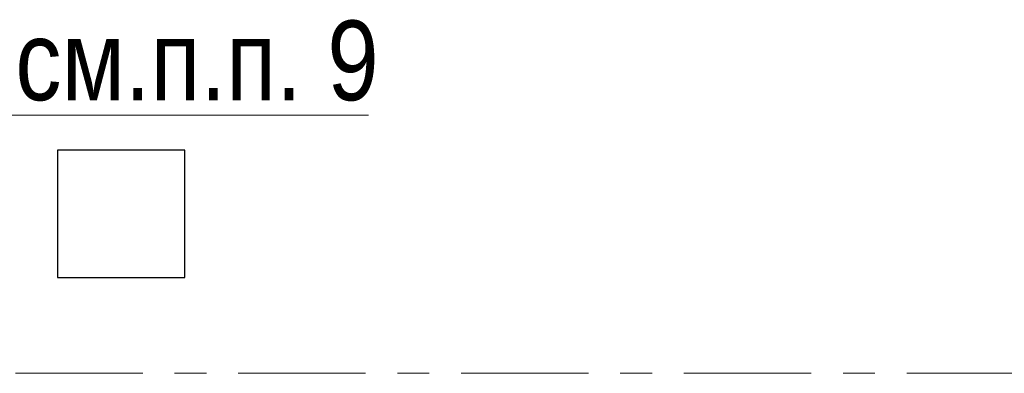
# Model space of a CAD drawing. Header units: metres. Extents: x -38 to 90, y -15 to 21.
# Tile 19 of 127: x 13.48 to 16.58, y 9 to 10.11. Entities that reach past the tile are written whole.
import ezdxf

# ---------------------------------------------------------------- set-up
doc = ezdxf.new("R2010")
doc.units = ezdxf.units.M
doc.linetypes.add('______11', pattern=[0.5, 0.4, -0.05, 0, -0.05])
doc.linetypes.add('______5', pattern=[1.1, 0.8, -0.1, 0.1, -0.1])
for name, color, linetype, lineweight in [('XR$2$Осевая линия (1)', 7, '______5', 13), ('XR$3$Общий слой (1)_1', 7, 'Continuous', 13), ('XR$3$Перекрытие (1)', 7, 'Continuous', 35), ('XR$3$Фундамент (1)_1', 7, 'Continuous', 35)]:
    doc.layers.add(name, color=color, linetype=linetype, lineweight=lineweight)
doc.styles.add('ARIAL', font='arial.ttf')

msp = doc.modelspace()

# ---------------------------------------------------------------- linework, layer by layer
at = {"layer": 'XR$2$Осевая линия (1)', "color": 253, "linetype": '______11', "lineweight": 13, "true_color": 0xa0a0a0, "transparency": 33554687}
msp.add_line((-2.63, 9), (62.6, 9), dxfattribs=at)
at = {"layer": 'XR$3$Общий слой (1)_1', "color": 7, "linetype": 'Continuous', "lineweight": 13, "transparency": 33554687}
msp.add_lwpolyline([(13.2602, 9.6406), (13.4388, 9.8099), (14.5788, 9.8099)], dxfattribs=at)
at = {"layer": 'XR$3$Перекрытие (1)', "color": 7, "linetype": 'Continuous', "lineweight": 25, "transparency": 33554687}
for p, q in [((13.6026, 9.7002), (13.6026, 9.3002)), ((14.0026, 9.7002), (13.6026, 9.7002)), ((14.0026, 9.3002), (14.0026, 9.7002)), ((13.6026, 9.3002), (14.0026, 9.3002))]:
    msp.add_line(p, q, dxfattribs=at)

# ---------------------------------------------------------------- texts
at = {"layer": 'XR$3$Фундамент (1)_1', "color": 7, "linetype": 'Continuous', "lineweight": 13, "transparency": 33554687, "insert": (13.4699, 9.9799), "char_height": 0.25, "width": 1.482417, "attachment_point": 4, "style": 'ARIAL'}
msp.add_mtext('\\W0.83;см.п.п. 9', dxfattribs=at)

doc.saveas('drawing.dxf')
